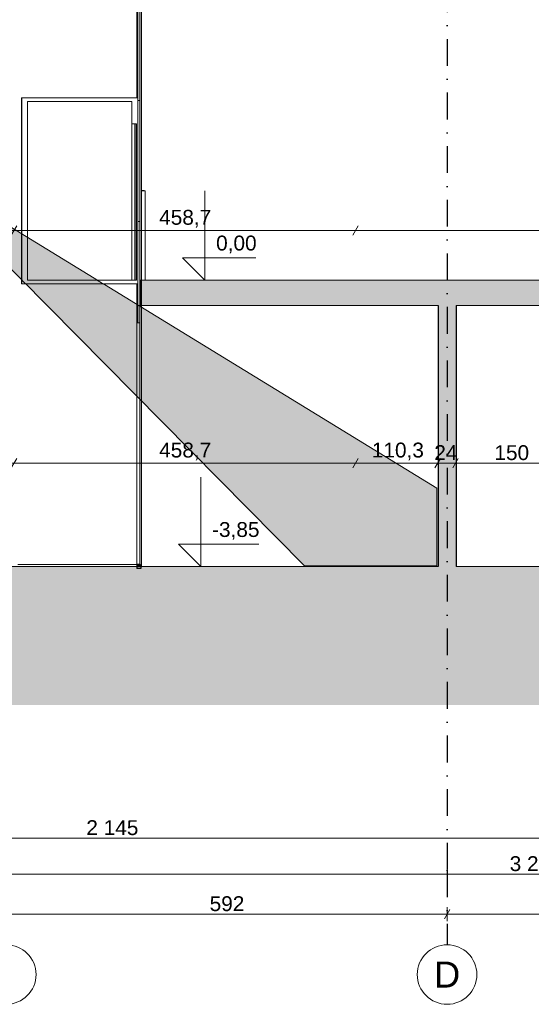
# Model space of a CAD drawing. Header units: millimetres. Extents: x 7523647 to 7570474, y -9734 to 10800.
# Tile 7 of 10: x 7545901 to 7552771, y -9734 to 3499. Entities that reach past the tile are written whole.
import ezdxf
from ezdxf.enums import TextEntityAlignment as Align

# ---------------------------------------------------------------- set-up
doc = ezdxf.new("R2010")
doc.units = ezdxf.units.MM
doc.header["$MEASUREMENT"] = 0
doc.linetypes.add('Kropki i Kreski', pattern=[720, 360, -180, 0, -180])
doc.linetypes.add('Wipeout_Contour', pattern=[1000, 0, -1000])
for name, color, linetype in [('Nowe_199-Z Wymiary i opisy', 7, 'Continuous'), ('Nowe_220-A Ściany wewnętrzne', 7, 'Continuous'), ('Nowe_260-A Balustrady', 7, 'Continuous'), ('Nowe_290-A Ściany kurtynowe', 7, 'Continuous'), ('Nowe_299-A Wymiary opisy PB', 7, 'Continuous'), ('Nowe_410-K Osie', 7, 'Continuous'), ('Nowe_460-K Stropy', 7, 'Continuous'), ('Nowe_Winda', 7, 'Continuous'), ('Nowe_Wypełnienia PZT', 7, 'Continuous')]:
    doc.layers.add(name, color=color, linetype=linetype)
for name, color, linetype, lineweight, true_color in [('Nowe_199-Z Wymiary i opisy_Nr_pióra__45', 7, 'Continuous', 15, 0x40a5ff), ('Nowe_199-Z Wymiary i opisy_Nr_pióra__85', 7, 'Continuous', 13, 0x80c2ff), ('Nowe_299-A Wymiary opisy PB_Nr_pióra__45', 7, 'Continuous', 15, 0x40a5ff), ('Nowe_299-A Wymiary opisy PB_Nr_pióra__85', 7, 'Continuous', 13, 0x80c2ff), ('Nowe_410-K Osie_Nr_pióra__25', 7, 'Continuous', 25, 0x40a5ff), ('Nowe_Wypełnienia PZT_Nr_pióra__61', 7, 'Continuous', 13, 0x6a6a6a), ('Nowe_Wypełnienie pzekrój_Nr_pióra__102', 7, 'Continuous', 5, 0xcccccc), ('Nowe_Wypełnienie pzekrój_Nr_pióra__39', 7, 'Continuous', 0, 0xffd5aa)]:
    doc.layers.add(name, color=color, linetype=linetype, lineweight=lineweight, true_color=true_color)
for name, color, linetype, lineweight in [('Nowe_199-Z Wymiary i opisy_Nr_pióra__6', 5, 'Continuous', 13), ('Nowe_220-A Ściany wewnętrzne_Nr_pióra__21', 7, 'Continuous', 25), ('Nowe_260-A Balustrady_Nr_pióra__11', 7, 'Continuous', 13), ('Nowe_260-A Balustrady_Nr_pióra__91', 7, 'Continuous', 13), ('Nowe_290-A Ściany kurtynowe_Nr_pióra__1', 7, 'Continuous', 13), ('Nowe_290-A Ściany kurtynowe_Nr_pióra__27', 7, 'Continuous', 25), ('Nowe_290-A Ściany kurtynowe_Nr_pióra__87', 7, 'Continuous', 13), ('Nowe_299-A Wymiary opisy PB_Nr_pióra__6', 5, 'Continuous', 13), ('Nowe_410-K Osie_Nr_pióra__1', 7, 'Continuous', 13), ('Nowe_410-K Osie_Nr_pióra__7', 7, 'Continuous', 13), ('Nowe_460-K Stropy_Nr_pióra__29', 7, 'Continuous', 25), ('Nowe_460-K Stropy_Nr_pióra__49', 7, 'Continuous', 15), ('Nowe_Winda_Nr_pióra__2', 8, 'Continuous', 13)]:
    doc.layers.add(name, color=color, linetype=linetype, lineweight=lineweight)
doc.styles.add('STYL_AUTOMATYCZNY_1', font='arial.ttf')
doc.styles.add('STYL_AUTOMATYCZNY_2', font='arial.ttf')
doc.dimstyles.new('STYL_AUTOMATYCZNY__1', dxfattribs={"dimtxt": 200, "dimasz": 95, "dimexe": 0.18, "dimexo": 0.0625, "dimgap": 0, "dimtad": 1, "dimtih": 1, "dimtoh": 1, "dimdec": 1, "dimlfac": 0.1, "dimzin": 0, "dimdsep": 46, "dimtxsty": 'STYL_AUTOMATYCZNY_2', "dimblk": 'ARROWHEAD_2', "dimblk1": 'ARROWHEAD_2', "dimblk2": 'ARROWHEAD_2', "dimcen": 0.09, "dimclrd": 256, "dimclre": 256, "dimclrt": 5, "dimadec": 1, "dimazin": 0, "dimtfac": 1, "dimtdec": 4, "dimtmove": 0, "dimatfit": 3, "dimfxl": 0, "dimtolj": 1, "dimtzin": 0, "dimarcsym": 0})
doc.dimstyles.new('STYL_AUTOMATYCZNY__2', dxfattribs={"dimtxt": 200, "dimasz": 95, "dimexe": 0.18, "dimexo": 0.0625, "dimgap": 0, "dimtad": 1, "dimtih": 1, "dimtoh": 1, "dimdec": 1, "dimlfac": 0.1, "dimzin": 0, "dimdsep": 46, "dimtxsty": 'STYL_AUTOMATYCZNY_2', "dimblk": 'ARROWHEAD_2', "dimblk1": 'ARROWHEAD_2', "dimblk2": 'ARROWHEAD_2', "dimcen": 0.09, "dimse1": 1, "dimse2": 1, "dimclrd": 256, "dimclre": 256, "dimclrt": 5, "dimadec": 1, "dimazin": 0, "dimtfac": 1, "dimtdec": 4, "dimtmove": 0, "dimatfit": 3, "dimfxl": 0, "dimtolj": 1, "dimtzin": 0, "dimarcsym": 0})
doc.dimstyles.new('STYL_AUTOMATYCZNY__5', dxfattribs={"dimtxt": 200, "dimasz": 95, "dimexe": 0.18, "dimexo": 0.0625, "dimgap": 0, "dimtad": 1, "dimtih": 1, "dimtoh": 1, "dimdec": 1, "dimlfac": 0.1, "dimzin": 0, "dimdsep": 46, "dimtxsty": 'STYL_AUTOMATYCZNY_2', "dimblk": 'ARROWHEAD_2', "dimblk1": 'ARROWHEAD_2', "dimblk2": 'ARROWHEAD_2', "dimcen": 0.09, "dimse1": 1, "dimse2": 1, "dimclrd": 256, "dimclre": 256, "dimclrt": 5, "dimadec": 1, "dimazin": 0, "dimtfac": 1, "dimtdec": 4, "dimtmove": 2, "dimatfit": 3, "dimfxl": 0, "dimtolj": 1, "dimtzin": 0, "dimarcsym": 0})

# ---------------------------------------------------------------- blocks, each defined once
blk = doc.blocks.new('ElemPrzekroju_7', base_point=(6982742, 0))
at = {"color": 254, "linetype": 'Wipeout_Contour', "lineweight": 0, "ltscale": 30183871.19561512}
blk.add_wipeout([(7546008, 0), (7546008, 2400), (7545928, 2400), (7545928, 0)], dxfattribs=at).dxf.layer = 'Nowe_Winda'
at = {"color": 254, "linetype": 'Wipeout_Contour', "lineweight": 0, "ltscale": 37737239.72299418}
blk.add_wipeout([(7547408, 2100), (7547448, 2100), (7547488, 2100), (7547488, 2400), (7547408, 2400)], dxfattribs=at).dxf.layer = 'Nowe_Winda'
at = {"color": 254, "linetype": 'Wipeout_Contour', "lineweight": 0, "ltscale": 30186832.00817589}
blk.add_wipeout([(7545928, 2400), (7547488, 2400), (7547488, 2450), (7545928, 2450)], dxfattribs=at).dxf.layer = 'Nowe_Winda'
at = {"color": 254, "linetype": 'Wipeout_Contour', "lineweight": 0, "ltscale": 30186830.44988056}
blk.add_wipeout([(7545928, 0), (7545928, -50), (7547488, -50), (7547488, 0)], dxfattribs=at).dxf.layer = 'Nowe_Winda'
at = {"layer": 'Nowe_Winda_Nr_pióra__2', "color": 8, "linetype": 'Continuous', "lineweight": 13}
for p, q in [((7545928, 2450), (7545926, 2450)), ((7545926, 2400), (7545926, 2450)), ((7545926, 0), (7545926, 2400)), ((7547488, 2450), (7545928, 2450)), ((7546008, 2400), (7546008, 0)), ((7547408, 2400), (7546008, 2400)), ((7545926, -50), (7545926, 0)), ((7545928, -50), (7545926, -50))]:
    blk.add_line(p, q, dxfattribs=at)
at = {"layer": 'Nowe_Winda_Nr_pióra__2', "color": 8, "linetype": 'Continuous', "lineweight": 13, "flags": 128}
blk.add_lwpolyline([(7545928, 2450), (7545928, 2400), (7545928, 0), (7545928, -50)], dxfattribs=at)
at = {"color": 254, "linetype": 'Wipeout_Contour', "lineweight": 0, "ltscale": 30189911.05180564}
blk.add_wipeout([(7547468, 0), (7547488, 0), (7547488, 2100), (7547468, 2100)], dxfattribs=at).dxf.layer = 'Nowe_Winda'
at = {"layer": 'Nowe_Winda_Nr_pióra__2', "color": 8, "linetype": 'Continuous', "lineweight": 13}
for p, q in [((7547406, 2400), (7547406, 0)), ((7547408, 2400), (7547408, 2100)), ((7547408, 2100), (7547407, 2100)), ((7547407, 2100), (7547407, 0)), ((7547447, 0), (7547447, 2100)), ((7547467, 2100), (7547467, 0)), ((7547468, 2100), (7547468, 0)), ((7547488, 2100), (7547488, 0)), ((7547467, 1050), (7547467, 1085)), ((7547468, 1050), (7547467, 1050)), ((7547467, 1050), (7547467, 1050)), ((7547467, 1050), (7547467, 1015)), ((7547468, 1050), (7547468, 980)), ((7547468, 0), (7546008, 0)), ((7547488, 0), (7547488, -50)), ((7547488, -50), (7545928, -50))]:
    blk.add_line(p, q, dxfattribs=at)
at = {"layer": 'Nowe_Winda_Nr_pióra__2', "color": 8, "linetype": 'Continuous', "lineweight": 13, "flags": 128}
for points in [[(7547488, 2450), (7547488, 2400), (7547488, 2100)], [(7547468, 2100), (7547448, 2100), (7547408, 2100)]]:
    blk.add_lwpolyline(points, dxfattribs=at)
blk = doc.blocks.new('ElemPrzekroju_12', base_point=(6982742, 0))
at = {"layer": 'Nowe_220-A Ściany wewnętrzne', "linetype": 'Continuous', "lineweight": 0, "true_color": 0x000000}
blk.add_hatch(color=18, dxfattribs=at).paths.add_polyline_path([(7551761, -330), (7551521, -330), (7551521, -3850), (7551761, -3850)])
at = {"layer": 'Nowe_220-A Ściany wewnętrzne_Nr_pióra__21', "color": 7, "linetype": 'Continuous', "lineweight": 25}
for p, q in [((7551521, -340), (7551521, -3850)), ((7551761, -340), (7551761, -3850))]:
    blk.add_line(p, q, dxfattribs=at)
blk = doc.blocks.new('ElemPrzekroju_25', base_point=(6982742, 0))
at = {"layer": 'Nowe_460-K Stropy', "linetype": 'Continuous', "lineweight": 0, "true_color": 0x000000}
for points in [[(7557455, -3850), (7536820, -3850), (7536820, -3870), (7557455, -3870)], [(7536820, -3930), (7557455, -3930), (7557455, -3870), (7536820, -3870)], [(7536820, -3980), (7557455, -3980), (7557455, -3930), (7536820, -3930)], [(7557455, -3930), (7536820, -3930), (7536820, -3930), (7557455, -3930)], [(7536724, -3980), (7536724, -4180), (7557555, -4180), (7557555, -3980), (7557455, -3980), (7536820, -3980)], [(7536724, -4190), (7557555, -4190), (7557555, -4180), (7536724, -4180)]]:
    blk.add_hatch(color=18, dxfattribs=at).paths.add_polyline_path(points)
at = {"layer": 'Nowe_460-K Stropy_Nr_pióra__49', "color": 7, "linetype": 'Continuous', "lineweight": 15}
for p, q in [((7551521, -3850), (7536820, -3850)), ((7553261, -3850), (7551761, -3850)), ((7557555, -4190), (7536724, -4190))]:
    blk.add_line(p, q, dxfattribs=at)
blk = doc.blocks.new('ElemPrzekroju_27', base_point=(6982742, 0))
at = {"layer": 'Nowe_460-K Stropy', "linetype": 'Continuous', "lineweight": 0, "true_color": 0x000000}
for points in [[(7547525, -80), (7547525, -130), (7569230, -130), (7569230, -80)], [(7569230, -130), (7547525, -130), (7547525, -330), (7551521, -330), (7551761, -330), (7553271, -330), (7557865, -330), (7569230, -330)], [(7569230, 0), (7547536, 0), (7547536, -20), (7569230, -20)], [(7547536, -80), (7569230, -80), (7569230, -20), (7547536, -20)], [(7547536, -80), (7569230, -80), (7569230, -80), (7547536, -80)], [(7547525, -340), (7551521, -340), (7551521, -330), (7547525, -330)], [(7553271, -330), (7551761, -330), (7551761, -340), (7553271, -340)]]:
    blk.add_hatch(color=18, dxfattribs=at).paths.add_polyline_path(points)
at = {"layer": 'Nowe_460-K Stropy_Nr_pióra__29', "color": 7, "linetype": 'Continuous', "lineweight": 25}
blk.add_line((7547525, -130), (7547525, -330), dxfattribs=at)
at = {"layer": 'Nowe_460-K Stropy_Nr_pióra__49', "color": 7, "linetype": 'Continuous', "lineweight": 15}
for p, q in [((7569230, 0), (7547525, 0)), ((7547525, -80), (7547525, -130)), ((7547525, -330), (7547525, -340)), ((7551521, -340), (7547525, -340)), ((7553261, -340), (7551761, -340))]:
    blk.add_line(p, q, dxfattribs=at)
at = {"layer": 'Nowe_460-K Stropy_Nr_pióra__49', "color": 7, "linetype": 'Continuous', "lineweight": 15, "flags": 128}
blk.add_lwpolyline([(7547525, 0), (7547525, -20), (7547525, -80)], dxfattribs=at)
blk = doc.blocks.new('ElemPrzekroju_38', base_point=(6982742, 0))
at = {"layer": 'Nowe_290-A Ściany kurtynowe', "linetype": 'Continuous', "lineweight": 0, "true_color": 0x000000}
blk.add_hatch(color=18, dxfattribs=at).paths.add_polyline_path([(7547476, -3825), (7547476, -3850), (7547526, -3850), (7547526, -3825)])
at = {"layer": 'Nowe_290-A Ściany kurtynowe_Nr_pióra__27', "color": 7, "linetype": 'Continuous', "lineweight": 25}
for p, q in [((7547476, -3825), (7547476, -3875)), ((7547516, -3825), (7547476, -3825)), ((7547526, -3825), (7547526, -3875)), ((7547526, -3875), (7547476, -3875))]:
    blk.add_line(p, q, dxfattribs=at)
blk = doc.blocks.new('ElemPrzekroju_39', base_point=(6982742, 0))
at = {"layer": 'Nowe_290-A Ściany kurtynowe_Nr_pióra__87', "color": 7, "linetype": 'Continuous', "lineweight": 13}
for p, q in [((7547516, 788), (7547488, 788)), ((7547484, -50), (7547484, -575))]:
    blk.add_line(p, q, dxfattribs=at)
blk = doc.blocks.new('ElemPrzekroju_40', base_point=(6982742, 0))
at = {"layer": 'Nowe_290-A Ściany kurtynowe_Nr_pióra__87', "color": 7, "linetype": 'Continuous', "lineweight": 13}
blk.add_line((7547516, 2412), (7547488, 2412), dxfattribs=at)
blk = doc.blocks.new('ElemPrzekroju_41', base_point=(6982742, 0))
at = {"layer": 'Nowe_290-A Ściany kurtynowe_Nr_pióra__87', "color": 7, "linetype": 'Continuous', "lineweight": 13}
blk.add_line((7547487, -575), (7547487, -50), dxfattribs=at)
blk = doc.blocks.new('ElemPrzekroju_43', base_point=(6982742, 0))
at = {"layer": 'Nowe_290-A Ściany kurtynowe_Nr_pióra__87', "color": 7, "linetype": 'Continuous', "lineweight": 13}
blk.add_line((7547476, -3825), (7547476, -2217), dxfattribs=at)
blk = doc.blocks.new('ElemPrzekroju_44', base_point=(6982742, 0))
at = {"layer": 'Nowe_290-A Ściany kurtynowe_Nr_pióra__87', "color": 7, "linetype": 'Continuous', "lineweight": 13}
for p, q in [((7547476, -575), (7547516, -575)), ((7547476, -2217), (7547476, -575))]:
    blk.add_line(p, q, dxfattribs=at)
blk = doc.blocks.new('ElemPrzekroju_45', base_point=(6982742, 0))
at = {"layer": 'Nowe_290-A Ściany kurtynowe_Nr_pióra__87', "color": 7, "linetype": 'Continuous', "lineweight": 13}
blk.add_line((7547536, -3825), (7547536, -3850), dxfattribs=at)
blk = doc.blocks.new('ElemPrzekroju_46', base_point=(6982742, 0))
at = {"layer": 'Nowe_290-A Ściany kurtynowe', "linetype": 'Continuous', "lineweight": 0, "true_color": 0x000000}
blk.add_hatch(color=18, dxfattribs=at).paths.add_polyline_path([(7547516, 4289), (7547516, -3825), (7547536, -3825), (7547536, -340), (7547525, -340), (7547525, -80), (7547536, -80), (7547536, 4289)])
at = {"layer": 'Nowe_290-A Ściany kurtynowe_Nr_pióra__1', "color": 7, "linetype": 'Continuous', "lineweight": 13}
for p, q in [((7547516, 4289), (7547516, -3825)), ((7547536, 4289), (7547526, 4289)), ((7547536, 4289), (7547536, -3825)), ((7547536, -3825), (7547526, -3825))]:
    blk.add_line(p, q, dxfattribs=at)
blk = doc.blocks.new('ElemPrzekroju_50', base_point=(6982742, 0))
at = {"layer": 'Nowe_260-A Balustrady_Nr_pióra__11', "color": 7, "linetype": 'Continuous', "lineweight": 13}
for p in [(7547584, 150), (7547586, 0)]:
    blk.add_line(p, (7547586, 150), dxfattribs=at)
blk = doc.blocks.new('ElemPrzekroju_51', base_point=(6982742, 0))
at = {"layer": 'Nowe_260-A Balustrady_Nr_pióra__11', "color": 7, "linetype": 'Continuous', "lineweight": 13}
for p in [(7547536, 1200), (7547584, 150), (7547584, 0)]:
    blk.add_line(p, (7547584, 1200), dxfattribs=at)
blk = doc.blocks.new('ElemPrzekroju_52', base_point=(6982742, 0))
at = {"layer": 'Nowe_260-A Balustrady_Nr_pióra__91', "color": 7, "linetype": 'Continuous', "lineweight": 13}
for p, q in [((7547544, 1205), (7547574, 1205)), ((7547544, 1200), (7547544, 1205)), ((7547574, 1205), (7547574, 1200)), ((7547574, 1205), (7547574, 1200)), ((7547574, 1205), (7547574, 1205))]:
    blk.add_line(p, q, dxfattribs=at)
blk = doc.blocks.new('ElemPrzekroju_104', base_point=(6982742, 0))
at = {"layer": 'Nowe_290-A Ściany kurtynowe_Nr_pióra__87', "color": 7, "linetype": 'Continuous', "lineweight": 13}
blk.add_line((7547476, -575), (7547476, -50), dxfattribs=at)
blk = doc.blocks.new('ElemPrzekroju_107', base_point=(6982742, 0))
at = {"layer": 'Nowe_290-A Ściany kurtynowe_Nr_pióra__87', "color": 7, "linetype": 'Continuous', "lineweight": 13}
for p, q in [((7547476, 3646), (7547476, 4242)), ((7547476, 2681), (7547476, 3625))]:
    blk.add_line(p, q, dxfattribs=at)
blk = doc.blocks.new('ElemPrzekroju_108', base_point=(6982742, 0))
at = {"layer": 'Nowe_290-A Ściany kurtynowe_Nr_pióra__87', "color": 7, "linetype": 'Continuous', "lineweight": 13}
for p, q in [((7547487, 3646), (7547487, 4036)), ((7547487, 2450), (7547487, 3626))]:
    blk.add_line(p, q, dxfattribs=at)
blk = doc.blocks.new('ElemPrzekroju_111', base_point=(6982742, 0))
at = {"layer": 'Nowe_290-A Ściany kurtynowe_Nr_pióra__87', "color": 7, "linetype": 'Continuous', "lineweight": 13}
for p, q in [((7547484, 4036), (7547484, 3646)), ((7547516, 4036), (7547487, 4036)), ((7547484, 3626), (7547484, 2450))]:
    blk.add_line(p, q, dxfattribs=at)
blk = doc.blocks.new('ElemPrzekroju_120', base_point=(6982742, 0))
at = {"layer": 'Nowe_290-A Ściany kurtynowe_Nr_pióra__87', "color": 7, "linetype": 'Continuous', "lineweight": 13}
blk.add_line((7547476, 2450), (7547476, 2681), dxfattribs=at)
blk = doc.blocks.new('ElemPrzekroju_129', base_point=(6982742, 0))
at = {"layer": 'Nowe_290-A Ściany kurtynowe_Nr_pióra__87', "color": 7, "linetype": 'Continuous', "lineweight": 13}
blk.add_line((7547476, -3825), (7545877, -3825), dxfattribs=at)
blk = doc.blocks.new('Standardowy znacznik osi[3]', base_point=(7545720, 10000))
at = {"layer": 'Nowe_410-K Osie_Nr_pióra__7', "color": 7, "linetype": 'Continuous', "lineweight": 13}
blk.add_circle((7545720, -9334), 400, dxfattribs=at)
at = {"layer": 'Nowe_410-K Osie_Nr_pióra__1', "color": 7, "lineweight": 13, "style": 'STYL_AUTOMATYCZNY_1'}
for tag, p in [('AC_MarkerText_1_0', (7545720, 10575)), ('AC_MarkerText_1_1', (7545720, -9159))]:
    blk.add_attdef(tag, text='', height=350, rotation=360, dxfattribs=at).set_placement(p, align=Align.TOP_CENTER)
blk = doc.blocks.new('Standardowy znacznik osi[4]', base_point=(7551641, 10000))
at = {"layer": 'Nowe_410-K Osie_Nr_pióra__25', "color": 161, "linetype": 'Kropki i Kreski', "lineweight": 25, "true_color": 0x40a5ff}
for p, q in [((7551641, 9000), (7551641, -7934)), ((7551641, -7934), (7551641, -8934))]:
    blk.add_line(p, q, dxfattribs=at)
blk.add_point((7551641, -7934), dxfattribs=at)
blk.add_point((7551641, -7934), dxfattribs=at)
at = {"layer": 'Nowe_410-K Osie_Nr_pióra__7', "color": 7, "linetype": 'Continuous', "lineweight": 13}
blk.add_circle((7551641, -9334), 400, dxfattribs=at)
at = {"layer": 'Nowe_410-K Osie_Nr_pióra__1', "color": 7, "lineweight": 13, "style": 'STYL_AUTOMATYCZNY_1'}
for tag, p in [('AC_MarkerText_1_0', (7551641, 10575)), ('AC_MarkerText_1_1', (7551641, -9159))]:
    blk.add_attdef(tag, text='', height=350, rotation=360, dxfattribs=at).set_placement(p, align=Align.TOP_CENTER)
blk = doc.blocks.new('*D142', base_point=(6982742, 0))
at = {"layer": 'Nowe_199-Z Wymiary i opisy_Nr_pióra__45', "color": 161, "linetype": 'Continuous', "lineweight": 15, "true_color": 0x40a5ff}
for p, q in [((7545757, -8461), (7545684, -8586)), ((7551677, -8461), (7551604, -8586))]:
    blk.add_line(p, q, dxfattribs=at)
at = {"layer": 'Nowe_199-Z Wymiary i opisy_Nr_pióra__85', "color": 151, "linetype": 'Continuous', "lineweight": 13, "true_color": 0x80c2ff}
for p, q in [((7545720, -8617), (7545720, -8430)), ((7551641, -8617), (7551641, -8430)), ((7545720, -8524), (7551641, -8524))]:
    blk.add_line(p, q, dxfattribs=at)
at = {"layer": 'Nowe_199-Z Wymiary i opisy_Nr_pióra__6', "color": 5, "lineweight": 13, "insert": (7548452, -8484), "char_height": 200, "attachment_point": 7, "style": 'STYL_AUTOMATYCZNY_2'}
blk.add_mtext('\\A1;{\\pql;\\fArial|b0|i0|c238|p0;\\W1.000000;592}', dxfattribs=at)
blk = doc.blocks.new('ARROWHEAD_2')
at = {"color": 0, "linetype": 'Continuous', "lineweight": 0}
for p, q in [((0, 0), (-1, 0)), ((-0.38, -0.66), (0.38, 0.66))]:
    blk.add_line(p, q, dxfattribs=at)
blk = doc.blocks.new('*D143', base_point=(6982742, 0))
at = {"layer": 'Nowe_199-Z Wymiary i opisy_Nr_pióra__45', "color": 161, "linetype": 'Continuous', "lineweight": 15, "true_color": 0x40a5ff}
for p, q in [((7551677, -8461), (7551604, -8586)), ((7557596, -8461), (7557524, -8586))]:
    blk.add_line(p, q, dxfattribs=at)
at = {"layer": 'Nowe_199-Z Wymiary i opisy_Nr_pióra__85', "color": 151, "linetype": 'Continuous', "lineweight": 13, "true_color": 0x80c2ff}
for p, q in [((7551641, -8617), (7551641, -8430)), ((7557560, -8617), (7557560, -8430)), ((7551641, -8524), (7557560, -8524))]:
    blk.add_line(p, q, dxfattribs=at)
at = {"layer": 'Nowe_199-Z Wymiary i opisy_Nr_pióra__6', "color": 5, "lineweight": 13, "insert": (7554372, -8484), "char_height": 200, "attachment_point": 7, "style": 'STYL_AUTOMATYCZNY_2'}
blk.add_mtext('\\A1;{\\pql;\\fArial|b0|i0|c238|p0;\\W1.000000;592}', dxfattribs=at)
blk = doc.blocks.new('*D146', base_point=(6982742, 0))
at = {"layer": 'Nowe_299-A Wymiary opisy PB_Nr_pióra__45', "color": 161, "linetype": 'Continuous', "lineweight": 15, "true_color": 0x40a5ff}
for p, q in [((7536451, -7439), (7536378, -7564)), ((7557900, -7439), (7557828, -7564))]:
    blk.add_line(p, q, dxfattribs=at)
at = {"layer": 'Nowe_299-A Wymiary opisy PB_Nr_pióra__85', "color": 151, "linetype": 'Continuous', "lineweight": 13, "true_color": 0x80c2ff}
for p, q in [((7536353, -7502), (7536414, -7502)), ((7536414, -7502), (7557864, -7502))]:
    blk.add_line(p, q, dxfattribs=at)
at = {"layer": 'Nowe_299-A Wymiary opisy PB_Nr_pióra__6', "color": 5, "lineweight": 13, "insert": (7546796, -7462), "char_height": 200, "attachment_point": 7, "style": 'STYL_AUTOMATYCZNY_2'}
blk.add_mtext('\\A1;{\\pql;\\fArial|b0|i0|c238|p0;\\W1.000000;2\xa0145}', dxfattribs=at)
blk = doc.blocks.new('*D169', base_point=(6982742, 0))
at = {"layer": 'Nowe_299-A Wymiary opisy PB_Nr_pióra__45', "color": 161, "linetype": 'Continuous', "lineweight": 15, "true_color": 0x40a5ff}
for p, q in [((7545861, -2399), (7545788, -2524)), ((7550447, -2399), (7550375, -2524))]:
    blk.add_line(p, q, dxfattribs=at)
at = {"layer": 'Nowe_299-A Wymiary opisy PB_Nr_pióra__85', "color": 151, "linetype": 'Continuous', "lineweight": 13, "true_color": 0x80c2ff}
for p, q in [((7542575, -2462), (7545824, -2462)), ((7545824, -2462), (7550411, -2462))]:
    blk.add_line(p, q, dxfattribs=at)
at = {"layer": 'Nowe_299-A Wymiary opisy PB_Nr_pióra__6', "color": 5, "lineweight": 13, "insert": (7547774, -2422), "char_height": 200, "attachment_point": 7, "style": 'STYL_AUTOMATYCZNY_2'}
blk.add_mtext('\\A1;{\\pql;\\fArial|b0|i0|c238|p0;\\W1.000000;458,7}', dxfattribs=at)
blk = doc.blocks.new('*D170', base_point=(6982742, 0))
at = {"layer": 'Nowe_299-A Wymiary opisy PB_Nr_pióra__45', "color": 161, "linetype": 'Continuous', "lineweight": 15, "true_color": 0x40a5ff}
for p, q in [((7550447, -2399), (7550375, -2524)), ((7551550, -2399), (7551478, -2524))]:
    blk.add_line(p, q, dxfattribs=at)
at = {"layer": 'Nowe_299-A Wymiary opisy PB_Nr_pióra__85', "color": 151, "linetype": 'Continuous', "lineweight": 13, "true_color": 0x80c2ff}
blk.add_line((7550411, -2462), (7551514, -2462), dxfattribs=at)
at = {"layer": 'Nowe_299-A Wymiary opisy PB_Nr_pióra__6', "color": 5, "lineweight": 13, "char_height": 200, "attachment_point": 7, "style": 'STYL_AUTOMATYCZNY_2'}
for s, insert in [('\\A1;{\\pql;\\fArial|b0|i0|c238|p0;\\W1.000000;110,3}', (7550630, -2422)), ('\\A1;{\\pql;\\fArial|b0|i0|c238|p0;\\W1.000000;24}', (7551469, -2419))]:
    blk.add_mtext(s, dxfattribs=dict(at, insert=insert))
blk = doc.blocks.new('*D171', base_point=(6982742, 0))
at = {"layer": 'Nowe_299-A Wymiary opisy PB_Nr_pióra__45', "color": 161, "linetype": 'Continuous', "lineweight": 15, "true_color": 0x40a5ff}
for p, q in [((7551550, -2399), (7551478, -2524)), ((7551791, -2399), (7551718, -2524))]:
    blk.add_line(p, q, dxfattribs=at)
at = {"layer": 'Nowe_299-A Wymiary opisy PB_Nr_pióra__85', "color": 151, "linetype": 'Continuous', "lineweight": 13, "true_color": 0x80c2ff}
blk.add_line((7551514, -2462), (7551755, -2462), dxfattribs=at)
blk = doc.blocks.new('*D172', base_point=(6982742, 0))
at = {"layer": 'Nowe_299-A Wymiary opisy PB_Nr_pióra__45', "color": 161, "linetype": 'Continuous', "lineweight": 15, "true_color": 0x40a5ff}
for p, q in [((7551791, -2399), (7551718, -2524)), ((7553291, -2399), (7553218, -2524))]:
    blk.add_line(p, q, dxfattribs=at)
at = {"layer": 'Nowe_299-A Wymiary opisy PB_Nr_pióra__85', "color": 151, "linetype": 'Continuous', "lineweight": 13, "true_color": 0x80c2ff}
blk.add_line((7551755, -2462), (7553255, -2462), dxfattribs=at)
at = {"layer": 'Nowe_299-A Wymiary opisy PB_Nr_pióra__6', "color": 5, "lineweight": 13, "char_height": 200, "attachment_point": 7, "style": 'STYL_AUTOMATYCZNY_2'}
for s, insert in [('\\A1;{\\pql;\\fArial|b0|i0|c238|p0;\\W1.000000;150}', (7552276, -2422)), ('\\A1;{\\pql;\\fArial|b0|i0|c238|p0;\\W1.000000;14}', (7553153, -2419))]:
    blk.add_mtext(s, dxfattribs=dict(at, insert=insert))
blk = doc.blocks.new('Wymiary_3', base_point=(7548334, -3850))
at = {"layer": 'Nowe_199-Z Wymiary i opisy_Nr_pióra__45', "color": 161, "linetype": 'Continuous', "lineweight": 15, "true_color": 0x40a5ff}
for p, q in [((7548334, -3850), (7548334, -2650)), ((7548334, -3850), (7548034, -3550)), ((7548034, -3550), (7548334, -3550)), ((7548334, -3550), (7549110, -3550))]:
    blk.add_line(p, q, dxfattribs=at)
at = {"layer": 'Nowe_199-Z Wymiary i opisy_Nr_pióra__85', "color": 151, "linetype": 'Continuous', "lineweight": 13, "true_color": 0x80c2ff}
for q in [(7548109, -3850), (7548559, -3850)]:
    blk.add_line((7548334, -3850), q, dxfattribs=at)
at = {"layer": 'Nowe_199-Z Wymiary i opisy_Nr_pióra__6', "color": 5, "lineweight": 13, "insert": (7548484, -3490), "char_height": 200, "attachment_point": 7, "style": 'STYL_AUTOMATYCZNY_2'}
blk.add_mtext('\\A1;{\\pql;\\fArial|b0|i0|c238|p0;\\W1.000000;-3,85}', dxfattribs=at)
blk = doc.blocks.new('Wymiary_4', base_point=(7548389, 0))
at = {"layer": 'Nowe_199-Z Wymiary i opisy_Nr_pióra__45', "color": 161, "linetype": 'Continuous', "lineweight": 15, "true_color": 0x40a5ff}
for p, q in [((7548389, 0), (7548389, 1200)), ((7548389, 0), (7548089, 300)), ((7548089, 300), (7548389, 300)), ((7548389, 300), (7549073, 300))]:
    blk.add_line(p, q, dxfattribs=at)
at = {"layer": 'Nowe_199-Z Wymiary i opisy_Nr_pióra__85', "color": 151, "linetype": 'Continuous', "lineweight": 13, "true_color": 0x80c2ff}
for q in [(7548164, 0), (7548614, 0)]:
    blk.add_line((7548389, 0), q, dxfattribs=at)
at = {"layer": 'Nowe_199-Z Wymiary i opisy_Nr_pióra__6', "color": 5, "lineweight": 13, "insert": (7548539, 360), "char_height": 200, "attachment_point": 7, "style": 'STYL_AUTOMATYCZNY_2'}
blk.add_mtext('\\A1;{\\pql;\\fArial|b0|i0|c238|p0;\\W1.000000;0,00}', dxfattribs=at)
blk = doc.blocks.new('*D181', base_point=(6982742, 0))
at = {"layer": 'Nowe_299-A Wymiary opisy PB_Nr_pióra__45', "color": 161, "linetype": 'Continuous', "lineweight": 15, "true_color": 0x40a5ff}
for p, q in [((7545861, 728), (7545788, 603)), ((7550447, 728), (7550375, 603))]:
    blk.add_line(p, q, dxfattribs=at)
at = {"layer": 'Nowe_299-A Wymiary opisy PB_Nr_pióra__85', "color": 151, "linetype": 'Continuous', "lineweight": 13, "true_color": 0x80c2ff}
for p, q in [((7542575, 666), (7545824, 666)), ((7545824, 666), (7550411, 666))]:
    blk.add_line(p, q, dxfattribs=at)
at = {"layer": 'Nowe_299-A Wymiary opisy PB_Nr_pióra__6', "color": 5, "lineweight": 13, "insert": (7547774, 706), "char_height": 200, "attachment_point": 7, "style": 'STYL_AUTOMATYCZNY_2'}
blk.add_mtext('\\A1;{\\pql;\\fArial|b0|i0|c238|p0;\\W1.000000;458,7}', dxfattribs=at)
blk = doc.blocks.new('*D182', base_point=(6982742, 0))
at = {"layer": 'Nowe_299-A Wymiary opisy PB_Nr_pióra__45', "color": 161, "linetype": 'Continuous', "lineweight": 15, "true_color": 0x40a5ff}
for p, q in [((7550447, 728), (7550375, 603)), ((7568861, 728), (7568789, 603))]:
    blk.add_line(p, q, dxfattribs=at)
at = {"layer": 'Nowe_299-A Wymiary opisy PB_Nr_pióra__85', "color": 151, "linetype": 'Continuous', "lineweight": 13, "true_color": 0x80c2ff}
blk.add_line((7550411, 666), (7568825, 666), dxfattribs=at)
at = {"layer": 'Nowe_299-A Wymiary opisy PB_Nr_pióra__6', "color": 5, "lineweight": 13, "insert": (7559160, 706), "char_height": 200, "attachment_point": 7, "style": 'STYL_AUTOMATYCZNY_2'}
blk.add_mtext('\\A1;{\\pql;\\fArial|b0|i0|c238|p0;\\W1.000000;1\xa0841,4}', dxfattribs=at)
blk = doc.blocks.new('*D184', base_point=(6982742, 0))
at = {"layer": 'Nowe_299-A Wymiary opisy PB_Nr_pióra__45', "color": 161, "linetype": 'Continuous', "lineweight": 15, "true_color": 0x40a5ff}
for p, q in [((7536451, -7923), (7536378, -8048)), ((7569198, -8048), (7569270, -7923))]:
    blk.add_line(p, q, dxfattribs=at)
at = {"layer": 'Nowe_299-A Wymiary opisy PB_Nr_pióra__85', "color": 151, "linetype": 'Continuous', "lineweight": 13, "true_color": 0x80c2ff}
for p, q in [((7536353, -7986), (7536414, -7986)), ((7536414, -7986), (7569234, -7986)), ((7569234, -7986), (7569295, -7986))]:
    blk.add_line(p, q, dxfattribs=at)
at = {"layer": 'Nowe_299-A Wymiary opisy PB_Nr_pióra__6', "color": 5, "lineweight": 13, "insert": (7552481, -7946), "char_height": 200, "attachment_point": 7, "style": 'STYL_AUTOMATYCZNY_2'}
blk.add_mtext('\\A1;{\\pql;\\fArial|b0|i0|c238|p0;\\W1.000000;3\xa0282}', dxfattribs=at)

msp = doc.modelspace()

# ---------------------------------------------------------------- block references
at = {"layer": 'Nowe_220-A Ściany wewnętrzne', "lineweight": 0}
msp.add_blockref('ElemPrzekroju_12', (6982742.06, 0), dxfattribs=at)
at = {"layer": 'Nowe_260-A Balustrady', "lineweight": 0}
msp.add_blockref('ElemPrzekroju_50', (6982742.06, 0), dxfattribs=at)
at = {"layer": 'Nowe_290-A Ściany kurtynowe', "lineweight": 0}
for name in ['ElemPrzekroju_107', 'ElemPrzekroju_44', 'ElemPrzekroju_43', 'ElemPrzekroju_129', 'ElemPrzekroju_38', 'ElemPrzekroju_45']:
    msp.add_blockref(name, (6982742.06, 0), dxfattribs=at)
at = {"layer": 'Nowe_460-K Stropy', "lineweight": 0}
msp.add_blockref('ElemPrzekroju_25', (6982742.06, 0), dxfattribs=at)
at = {"layer": 'Nowe_Winda', "lineweight": 0}
msp.add_blockref('ElemPrzekroju_7', (6982742.06, 0), dxfattribs=at)

# ---------------------------------------------------------------- dimensions: what is measured, and where the dimension line sits
at = {"layer": 'Nowe_199-Z Wymiary i opisy', "color": 151, "linetype": 'Continuous', "lineweight": 13, "true_color": 0x80c2ff}
for base, p1, p2, picture, middle in [((7551640.51, -8523.64), (7545720.42, -8523.64), (7551640.51, -8523.64), '*D142', (7548679.95, -8383.64)), ((7557560.37, -8523.64), (7551640.51, -8523.64), (7557560.37, -8523.64), '*D143', (7554599.93, -8383.64))]:
    dim = msp.add_linear_dim(base=base, p1=p1, p2=p2, dimstyle='STYL_AUTOMATYCZNY__1', dxfattribs=at)
    dim.commit()
    dim.dimension.update_dxf_attribs({"geometry": picture, "text_midpoint": middle, "dimtype": 160})

# ---------------------------------------------------------------- next in the draw order: block references
at = {"layer": 'Nowe_260-A Balustrady', "lineweight": 0}
for name in ['ElemPrzekroju_51', 'ElemPrzekroju_52']:
    msp.add_blockref(name, (6982742.06, 0), dxfattribs=at)
at = {"layer": 'Nowe_290-A Ściany kurtynowe', "lineweight": 0}
for name in ['ElemPrzekroju_46', 'ElemPrzekroju_111', 'ElemPrzekroju_108', 'ElemPrzekroju_120', 'ElemPrzekroju_40', 'ElemPrzekroju_39', 'ElemPrzekroju_104', 'ElemPrzekroju_41']:
    msp.add_blockref(name, (6982742.06, 0), dxfattribs=at)
at = {"layer": 'Nowe_460-K Stropy', "lineweight": 0}
msp.add_blockref('ElemPrzekroju_27', (6982742.06, 0), dxfattribs=at)

# ---------------------------------------------------------------- next in the draw order: wipeouts: each hides what was drawn before it
at = {"color": 254, "linetype": 'Wipeout_Contour', "lineweight": 0, "ltscale": 83039291.66179198}
msp.add_wipeout([(7523647.23, 0), (7524863.89, 0), (7536414.16, 2882.72), (7536414.42, -4180), (7557865.37, -4180), (7557865.37, -340.2), (7569230.3, -340.2), (7569230.3, 0), (7570053.36, 0), (7570053.36, -5710.72), (7523647.23, -5710.72)], dxfattribs=at).dxf.layer = 'Nowe_Wypełnienia PZT'

# ---------------------------------------------------------------- next in the draw order: hatches: boundary and pattern name
at = {"layer": 'Nowe_Wypełnienia PZT_Nr_pióra__61', "linetype": 'Continuous', "lineweight": 13, "true_color": 0x6a6a6a}
h = msp.add_hatch(dxfattribs=at)
h.set_pattern_fill('Grunt', color=251, style=0, pattern_type=2)
h.set_pattern_definition([(45, (6982742.06, 0), (-275.77163, 275.77163), []), (45, (6982650.14, 91.9), (-551.5433, 551.5433), []), (45, (6982558.2, 183.85), (-551.5433, 551.5433), []), (135, (6982466.29, 275.77), (91.923878, 91.923878), [389.99999, -389.99999])])
h.paths.add_polyline_path([(7523647.23, 0), (7524863.89, 0), (7536414.16, 2882.72), (7536414.42, -4180), (7557865.37, -4180), (7557865.37, -340.2), (7569230.3, -340.2), (7569230.3, 0), (7570053.36, 0), (7570053.36, -5710.72), (7523647.23, -5710.72)])
at = {"layer": 'Nowe_Wypełnienie pzekrój_Nr_pióra__39', "linetype": 'Continuous', "lineweight": 0, "true_color": 0xffd5aa}
msp.add_hatch(color=41, dxfattribs=at).paths.add_polyline_path([(7544376.3, 1572.3), (7549725.96, -3839), (7551501.56, -3839), (7551501.56, -2798.93)])

# ---------------------------------------------------------------- next in the draw order: linework, layer by layer
at = {"layer": 'Nowe_Wypełnienie pzekrój_Nr_pióra__102', "color": 254, "linetype": 'Continuous', "lineweight": 5, "true_color": 0xcccccc, "flags": 128}
msp.add_lwpolyline([(7544376.3, 1572.3), (7549725.96, -3839), (7551501.56, -3839), (7551501.56, -2798.93)], close=True, dxfattribs=at)

# ---------------------------------------------------------------- next in the draw order: block references
at = {"layer": 'Nowe_199-Z Wymiary i opisy', "color": 151, "linetype": 'Continuous', "lineweight": 13, "true_color": 0x80c2ff}
for name, p in [('Wymiary_4', (7548388.95, 0)), ('Wymiary_3', (7548334.41, -3850))]:
    msp.add_blockref(name, p, dxfattribs=at)
at = {"layer": 'Nowe_410-K Osie', "color": 8, "linetype": 'Continuous', "lineweight": 13}
msp.add_blockref('Standardowy znacznik osi[3]', (7545720.42, 10000), dxfattribs=at)
ref = msp.add_blockref('Standardowy znacznik osi[4]', (7551640.51, 10000), dxfattribs=at)
ref.add_attrib('AC_MarkerText_1_1', 'D', dxfattribs={"layer": 'Nowe_410-K Osie_Nr_pióra__1', "color": 7, "lineweight": 13, "height": 350, "rotation": 360, "style": 'STYL_AUTOMATYCZNY_1'}).set_placement((7551640.51, -9158.77), align=Align.TOP_CENTER)

# ---------------------------------------------------------------- next in the draw order: dimensions: what is measured, and where the dimension line sits
at = {"layer": 'Nowe_299-A Wymiary opisy PB', "color": 151, "linetype": 'Continuous', "lineweight": 13, "true_color": 0x80c2ff}
for base, p1, p2, dimstyle, picture, middle in [((7568825.01, 665.87), (7550410.97, -340.2), (7568825.01, -340.2), 'STYL_AUTOMATYCZNY__2', '*D182', (7559610.22, 805.87)), ((7550410.97, 665.87), (7545824.42, -340.2), (7550410.97, -340.2), 'STYL_AUTOMATYCZNY__2', '*D181', (7548109.52, 805.87)), ((7550410.97, -2461.91), (7545824.42, -340.2), (7550410.97, -340.2), 'STYL_AUTOMATYCZNY__2', '*D169', (7548109.52, -2321.91)), ((7551514.4, -2461.91), (7550410.97, -340.2), (7551514.4, -340.2), 'STYL_AUTOMATYCZNY__2', '*D170', (7550964.69, -2321.91)), ((7551754.58, -2461.91), (7551514.4, -340.2), (7551754.58, -340.2), 'STYL_AUTOMATYCZNY__5', '*D171', (7551620.93, -2319.05)), ((7553254.51, -2461.91), (7551754.58, -340.2), (7553254.51, -340.2), 'STYL_AUTOMATYCZNY__2', '*D172', (7552504.04, -2321.91)), ((7557864.1, -7501.7), (7536414.42, -4180), (7557864.1, -4180), 'STYL_AUTOMATYCZNY__2', '*D146', (7547139.15, -7361.7)), ((7569234.28, -7985.99), (7536414.42, -4180), (7569234.28, -6811.31), 'STYL_AUTOMATYCZNY__2', '*D184', (7552824.24, -7845.99))]:
    dim = msp.add_linear_dim(base=base, p1=p1, p2=p2, dimstyle=dimstyle, dxfattribs=at)
    dim.commit()
    dim.dimension.update_dxf_attribs({"geometry": picture, "text_midpoint": middle, "dimtype": 160})

doc.saveas('drawing.dxf')
